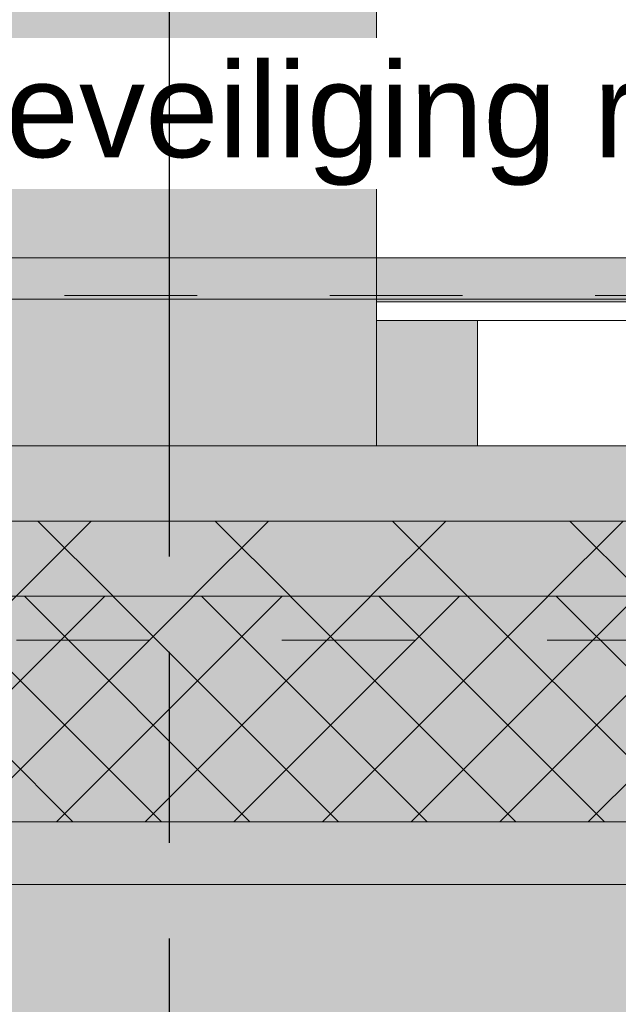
# Model space of a CAD drawing. Header units: millimetres. Extents: x -10538 to 13100, y -15694 to 32605.
# Tile 157 of 203: x -3288 to -2811, y 25374 to 26160. Entities that reach past the tile are written whole.
import ezdxf

# ---------------------------------------------------------------- set-up
doc = ezdxf.new("R2010")
doc.units = ezdxf.units.MM
doc.header["$LTSCALE"] = 100
doc.header["$PDMODE"] = 1
doc.header["$PDSIZE"] = -2
for name, pattern in [('[LS] ISO-08 Long Dashed Short Dashed', [9.144, 6.096, -0.762, 1.524, -0.762]), ('Line Type-1c', [2.116531, 1.058062, -1.058469]), ('VW-01 Short Dashed', [2.116125, 1.058062, -1.058062])]:
    doc.linetypes.add(name, pattern=pattern)
doc.layers.get('0').update_dxf_attribs({"lineweight": 5})
for name, color, linetype, lineweight in [('5', 7, 'Continuous', 18), ('Dimension', 7, 'Continuous', 9), ('Geen', 7, 'Continuous', 9), ('none', 7, 'Continuous', 13)]:
    doc.layers.add(name, color=color, linetype=linetype, lineweight=lineweight)
doc.styles.add('Arial', font='Arial.ttf')
doc.styles.add('Century Gothic', font='Century-Gothic_9791.ttf')
doc.dimstyles.new('Arch_PUUUR', dxfattribs={"dimtxt": 101.056134, "dimasz": 70.693359, "dimexe": 100, "dimexo": 159, "dimgap": 100, "dimtad": 1, "dimdec": 4, "dimtxsty": 'Century Gothic', "dimblk": 'VW_SLASH', "dimblk1": 'VW_SLASH', "dimblk2": 'VW_SLASH', "dimcen": 0, "dimdle": 100, "dimazin": 0, "dimtfac": 0.8, "dimtdec": 4, "dimtix": 1, "dimtmove": 0, "dimatfit": 0, "dimldrblk": 'VW_SLASH-1', "dimfxl": 1, "dimfrac": 2, "dimtolj": 1, "dimarcsym": 0})

# ---------------------------------------------------------------- blocks, each defined once
blk = doc.blocks.new('Groep-65')
at = {"layer": '5', "linetype": 'Continuous', "lineweight": 0, "true_color": 0x807855, "transparency": 33554687}
blk.add_hatch(color=57, dxfattribs=at).paths.add_polyline_path([(-3003.85, 25970), (-1078.85, 25970), (-1078.85, 25935), (-3003.85, 25935)])
at = {"layer": 'Geen', "linetype": 'Continuous', "lineweight": 0, "true_color": 0xddd4a2, "transparency": 33554687}
blk.add_hatch(color=9, dxfattribs=at).paths.add_polyline_path([(-4736.66, 25970), (-3003.85, 25970), (-3003.85, 25820), (-4736.66, 25820)])
at = {"layer": 'Geen', "linetype": 'Continuous', "lineweight": 0, "true_color": 0xcccccc, "transparency": 33554687}
blk.add_hatch(color=254, dxfattribs=at).paths.add_polyline_path([(-3003.85, 25920), (-2923.09, 25920), (-2923.09, 25820), (-3003.85, 25820)])
at = {"layer": 'Geen', "linetype": 'Continuous', "lineweight": 0, "true_color": 0x2bffff, "transparency": 33554687}
blk.add_hatch(color=4, dxfattribs=at).paths.add_polyline_path([(-4736.66, 25820), (-1078.85, 25820), (-1078.85, 25760), (-4736.66, 25760)])
at = {"linetype": 'Continuous', "lineweight": 5, "transparency": 33554687, "flags": 128}
blk.add_lwpolyline([(-3003.85, 25970), (-1078.85, 25970), (-1078.85, 25920), (-3003.85, 25920)], close=True, dxfattribs=at)
at = {"layer": '5', "lineweight": 5, "transparency": 33554687, "flags": 128}
blk.add_lwpolyline([(-3003.85, 25970), (-1078.85, 25970), (-1078.85, 25935), (-3003.85, 25935)], close=True, dxfattribs=at)
at = {"layer": 'Geen', "color": 7, "linetype": 'Continuous', "lineweight": 9, "transparency": 33554687, "flags": 128}
for points in [[(-4736.66, 25970), (-3003.85, 25970), (-3003.85, 25820), (-4736.66, 25820)], [(-3003.85, 25920), (-2923.09, 25920), (-2923.09, 25820), (-3003.85, 25820)], [(-4736.66, 25820), (-1078.85, 25820), (-1078.85, 25760), (-4736.66, 25760)]]:
    blk.add_lwpolyline(points, close=True, dxfattribs=at)
blk = doc.blocks.new('VW_SLASH')
at = {"color": 0, "linetype": 'ByBlock', "lineweight": -2, "transparency": 16777216}
blk.add_line((1.415, 0), (-1, 0), dxfattribs=at)
at = {"color": 0, "linetype": 'Continuous', "lineweight": 20, "transparency": 16777216, "flags": 128}
blk.add_lwpolyline([(0.5, 0.5), (-0.5, -0.5)], dxfattribs=at)
blk = doc.blocks.new('*D174')
at = {"layer": 'Defpoints', "color": 0, "transparency": 33554687}
for p in [(-2355.96, 26610), (-2278.85, 26610), (-3003.85, 25970)]:
    blk.add_point(p, dxfattribs=at)
at = {"layer": 'Dimension', "color": 0, "linetype": 'Continuous', "lineweight": -2, "transparency": 33554687}
for p, q in [((-2437.85, 26610), (-2455.96, 26610)), ((-2355.96, 26040.69), (-2355.96, 26539.31)), ((-2844.85, 25970), (-2255.96, 25970))]:
    blk.add_line(p, q, dxfattribs=at)
at = {"layer": 'Dimension', "color": 0, "lineweight": -2, "xscale": 70.693359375, "yscale": 70.693359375, "zscale": 70.693359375}
for p, rotation in [((-2355.96, 26610), 90), ((-2355.96, 25970), 270)]:
    blk.add_blockref('VW_SLASH', p, dxfattribs=dict(at, rotation=rotation))
at = {"layer": 'Dimension', "color": 0, "lineweight": 5, "transparency": 33554687, "insert": (-2429, 26290), "char_height": 50.528, "attachment_point": 5, "rotation": 90, "style": 'Century Gothic'}
blk.add_mtext('\\A1;640', dxfattribs=at)
blk = doc.blocks.new('VW_SLASH-1')
at = {"color": 0, "linetype": 'ByBlock', "lineweight": -2, "transparency": 16777216}
blk.add_line((1.415, 0), (-1, 0), dxfattribs=at)
at = {"color": 0, "linetype": 'Continuous', "lineweight": 20, "transparency": 16777216, "flags": 128}
blk.add_lwpolyline([(0.751, 0.751), (-0.751, -0.751)], dxfattribs=at)
blk = doc.blocks.new('*D175')
at = {"layer": 'Defpoints', "color": 0, "transparency": 33554687}
for p in [(-3003.85, 25970), (-2355.96, 25970), (-1149.95, 25920)]:
    blk.add_point(p, dxfattribs=at)
at = {"layer": 'Dimension', "color": 0, "linetype": 'Continuous', "lineweight": -2, "transparency": 33554687}
for p, q in [((-2355.96, 26040.69), (-2355.96, 26111.39)), ((-2844.85, 25970), (-2255.96, 25970)), ((-2355.96, 25920), (-2355.96, 25970)), ((-1308.95, 25920), (-2455.96, 25920)), ((-2355.96, 25849.31), (-2355.96, 25778.61))]:
    blk.add_line(p, q, dxfattribs=at)
at = {"layer": 'Dimension', "color": 0, "lineweight": -2, "xscale": 70.693359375, "yscale": 70.693359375, "zscale": 70.693359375}
for p, rotation in [((-2355.96, 25970), 270), ((-2355.96, 25920), 90)]:
    blk.add_blockref('VW_SLASH', p, dxfattribs=dict(at, rotation=rotation))
at = {"layer": 'Dimension', "color": 0, "lineweight": 5, "transparency": 33554687, "insert": (-2429, 26021.83), "char_height": 50.528, "attachment_point": 5, "rotation": 90, "style": 'Century Gothic'}
blk.add_mtext('\\A1;50', dxfattribs=at)
blk = doc.blocks.new('*D180')
at = {"layer": 'Defpoints', "color": 0, "transparency": 33554687}
for p in [(-3603.85, 27691.24), (-3603.85, 26820), (-3003.85, 25970)]:
    blk.add_point(p, dxfattribs=at)
at = {"layer": 'Dimension', "color": 0, "linetype": 'Continuous', "lineweight": -2, "transparency": 33554687}
blk.add_line((-3074.55, 27691.24), (-3533.16, 27691.24), dxfattribs=at)
at = {"layer": 'Dimension', "color": 0, "lineweight": -2, "xscale": 70.693359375, "yscale": 70.693359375, "zscale": 70.693359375, "rotation": 180}
blk.add_blockref('VW_SLASH', (-3603.85, 27691.24), dxfattribs=at)
at = {"layer": 'Dimension', "color": 0, "lineweight": -2, "xscale": 70.693359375, "yscale": 70.693359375, "zscale": 70.693359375}
blk.add_blockref('VW_SLASH', (-3003.85, 27691.24), dxfattribs=at)
at = {"layer": 'Dimension', "color": 0, "lineweight": 5, "transparency": 33554687, "insert": (-3303.85, 27794.31), "char_height": 101.056, "attachment_point": 5, "style": 'Century Gothic'}
blk.add_mtext('\\A1;600', dxfattribs=at)
blk = doc.blocks.new('*D181')
at = {"layer": 'Defpoints', "color": 0, "transparency": 33554687}
for p in [(-3003.85, 27691.24), (-2278.85, 27460), (-3003.85, 25970)]:
    blk.add_point(p, dxfattribs=at)
at = {"layer": 'Dimension', "color": 0, "linetype": 'Continuous', "lineweight": -2, "transparency": 33554687}
blk.add_line((-2349.55, 27691.24), (-2933.16, 27691.24), dxfattribs=at)
at = {"layer": 'Dimension', "color": 0, "lineweight": -2, "xscale": 70.693359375, "yscale": 70.693359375, "zscale": 70.693359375, "rotation": 180}
blk.add_blockref('VW_SLASH', (-3003.85, 27691.24), dxfattribs=at)
at = {"layer": 'Dimension', "color": 0, "lineweight": -2, "xscale": 70.693359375, "yscale": 70.693359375, "zscale": 70.693359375}
blk.add_blockref('VW_SLASH', (-2278.85, 27691.24), dxfattribs=at)
at = {"layer": 'Dimension', "color": 0, "lineweight": 5, "transparency": 33554687, "insert": (-2641.35, 27794.31), "char_height": 101.056, "attachment_point": 5, "style": 'Century Gothic'}
blk.add_mtext('\\A1;725', dxfattribs=at)
blk = doc.blocks.new('Groep-80')
at = {"layer": 'Geen', "color": 5, "linetype": '[LS] ISO-08 Long Dashed Short Dashed', "lineweight": 25, "true_color": 0x0000ff, "transparency": 33554687}
blk.add_line((-3168.85, 20245.3), (-3168.85, 31588.41), dxfattribs=at)
blk = doc.blocks.new('Groep-92')
at = {"layer": '5', "linetype": 'Continuous', "lineweight": 0, "true_color": 0xe6ffe6, "transparency": 33554687}
blk.add_hatch(color=7, dxfattribs=at).paths.add_polyline_path([(-5269.35, 25700), (-1068.85, 25700), (-1068.85, 25520), (-5269.35, 25520)])
at = {"layer": '5', "linetype": 'Continuous', "lineweight": 5, "true_color": 0x777777, "transparency": 33554687}
h = blk.add_hatch(dxfattribs=at)
h.set_pattern_fill('#isolatie', color=8, style=0, pattern_type=2)
h.set_pattern_definition([(45, (2.866, 2.646), (-35.35534, 35.35534), []), (135, (-5.733, 5.733), (-35.35534, -35.35534), [])])
h.paths.add_polyline_path([(-5269.35, 25700), (-1068.85, 25700), (-1068.85, 25520), (-5269.35, 25520)])
at = {"layer": 'Geen', "linetype": 'Continuous', "lineweight": 0, "true_color": 0xcccccc, "transparency": 33554687}
for points in [[(-5408.85, 25520), (-518.85, 25520), (-518.85, 25470), (-5408.85, 25470)], [(-5408.85, 25470), (-518.85, 25470), (-518.85, 25270), (-5408.85, 25270)]]:
    blk.add_hatch(color=254, dxfattribs=at).paths.add_polyline_path(points)
at = {"layer": 'none', "linetype": 'Continuous', "lineweight": 0, "true_color": 0xeeeeee, "transparency": 33554687}
blk.add_hatch(color=7, dxfattribs=at).paths.add_polyline_path([(-5269.35, 25760), (-1068.85, 25760), (-1068.85, 25700), (-5269.35, 25700)])
at = {"layer": 'none', "linetype": 'Continuous', "lineweight": 5, "true_color": 0x555555, "transparency": 33554687}
h = blk.add_hatch(dxfattribs=at)
h.set_pattern_fill('Isolatie1', color=251, style=0, pattern_type=2)
h.set_pattern_definition([(45, (1.43, 1.32), (-70.71068, 70.71068), [])])
h.paths.add_polyline_path([(-5269.35, 25760), (-1068.85, 25760), (-1068.85, 25700), (-5269.35, 25700)])
at = {"layer": 'none', "linetype": 'Continuous', "lineweight": 5, "true_color": 0x777777, "transparency": 33554687}
h = blk.add_hatch(dxfattribs=at)
h.set_pattern_fill('Isolatie1-1', color=8, style=0, pattern_type=2)
h.set_pattern_definition([(135, (-2.87, 2.87), (-70.71068, -70.71068), [])])
h.paths.add_polyline_path([(-5269.35, 25760), (-1068.85, 25760), (-1068.85, 25700), (-5269.35, 25700)])
at = {"layer": '5', "lineweight": 5, "transparency": 33554687}
blk.add_line((-5109.48, 25937.01), (-2279.85, 25937.01), dxfattribs=at)
at = {"layer": '5', "lineweight": 5, "transparency": 33554687, "flags": 128}
blk.add_lwpolyline([(-5269.35, 25700), (-1068.85, 25700), (-1068.85, 25520), (-5269.35, 25520)], close=True, dxfattribs=at)
at = {"layer": 'Geen', "color": 7, "linetype": 'Continuous', "lineweight": 9, "transparency": 33554687, "flags": 128}
for points in [[(-5408.85, 25520), (-518.85, 25520), (-518.85, 25470), (-5408.85, 25470)], [(-5408.85, 25470), (-518.85, 25470), (-518.85, 25270), (-5408.85, 25270)]]:
    blk.add_lwpolyline(points, close=True, dxfattribs=at)
at = {"layer": 'none', "color": 7, "linetype": 'Continuous', "lineweight": 9, "transparency": 33554687, "flags": 128}
blk.add_lwpolyline([(-5269.35, 25760), (-1068.85, 25760), (-1068.85, 25700), (-5269.35, 25700)], close=True, dxfattribs=at)
at = {"layer": '5', "color": 7, "transparency": 33554687}
blk.add_blockref('Groep-65', (0, 0), dxfattribs=at)
at = {"linetype": 'Continuous', "lineweight": 0, "true_color": 0xfffbf0, "transparency": 33554687}
blk.add_hatch(color=7, dxfattribs=at).paths.add_polyline_path([(-3603.85, 26820), (-3003.85, 26820), (-3003.85, 25970), (-3603.85, 25970)])
at = {"color": 1, "linetype": 'Line Type-1c', "lineweight": 5, "true_color": 0xff0000, "transparency": 33554687}
blk.add_line((-7273.98, 25940), (-2654.84, 25940), dxfattribs=at)
at = {"color": 251, "linetype": 'Continuous', "lineweight": 5, "true_color": 0x555555, "transparency": 33554687, "flags": 128}
blk.add_lwpolyline([(-3603.85, 26820), (-3003.85, 26820), (-3003.85, 25970), (-3603.85, 25970)], close=True, dxfattribs=at)
at = {"color": 5, "linetype": 'VW-01 Short Dashed', "lineweight": 5, "true_color": 0x0000ff, "transparency": 33554687, "flags": 128}
blk.add_lwpolyline([(-1068.85, 25665), (-3191.04, 25665), (-4235.89, 25665), (-5266.58, 25665), (-5266.35, 25860), (-5525.85, 25860), (-5525.85, 25750.48)], dxfattribs=at)
at = {"color": 255, "linetype": 'Continuous', "lineweight": 9, "transparency": 33554687}
blk.add_wipeout([(-3692.66, 26024.92), (-2466.8, 26024.92), (-2466.8, 26145.57), (-3692.66, 26145.57)], dxfattribs=at).dxf.layer = 'Geen'
at = {"color": 7, "transparency": 33554687}
blk.add_blockref('Groep-80', (0, 0), dxfattribs=at)
at = {"layer": 'Geen', "color": 7, "transparency": 33554687, "insert": (-3692.66, 26125.84), "char_height": 75.5165, "width": 1225.8663, "attachment_point": 1, "line_spacing_factor": 0.962448, "style": 'Arial'}
blk.add_mtext('aanlijn beveiliging rondom', dxfattribs=at)
at = {"layer": 'Dimension', "color": 5, "linetype": 'Continuous', "lineweight": 5, "true_color": 0x0000ff, "transparency": 33554687}
for base, p1, p2, picture, middle in [((-3603.85, 27691.24), (-3003.85, 25970), (-3603.85, 26820), '*D180', (-3303.85, 27794.31)), ((-3003.85, 27691.24), (-2278.85, 27460), (-3003.85, 25970), '*D181', (-2641.35, 27794.31))]:
    dim = blk.add_linear_dim(base=base, p1=p1, p2=p2, dimstyle='Arch_PUUUR', override={"dimgap": 50, "dimdec": 0, "dimpost": '<>', "dimtxsty": 'Century Gothic', "dimse1": 1, "dimse2": 1, "dimtmove": 2}, dxfattribs=at)
    dim.commit()
    dim.dimension.update_dxf_attribs({"geometry": picture, "text_midpoint": middle})
for base, p1, p2, override, picture, middle in [((-2355.96, 26610), (-3003.85, 25970), (-2278.85, 26610), {"dimtxt": 50.528067, "dimgap": 30, "dimdec": 0, "dimpost": '<>', "dimtxsty": 'Century Gothic', "dimtmove": 2}, '*D174', (-2429, 26290)), ((-2355.96, 25970), (-1149.95, 25920), (-3003.85, 25970), {"dimtxt": 50.528067, "dimgap": 30, "dimdec": 0, "dimpost": '<>', "dimtxsty": 'Century Gothic', "dimtix": 0, "dimtmove": 2}, '*D175', (-2429, 26021.83))]:
    dim = blk.add_linear_dim(base=base, p1=p1, p2=p2, angle=270, dimstyle='Arch_PUUUR', override=override, dxfattribs=at)
    dim.commit()
    dim.dimension.update_dxf_attribs({"geometry": picture, "text_midpoint": middle, "dimtype": 160})

msp = doc.modelspace()

# ---------------------------------------------------------------- block references
at = {"layer": 'none', "color": 7}
msp.add_blockref('Groep-92', (0, 0), dxfattribs=at)

doc.saveas('drawing.dxf')
